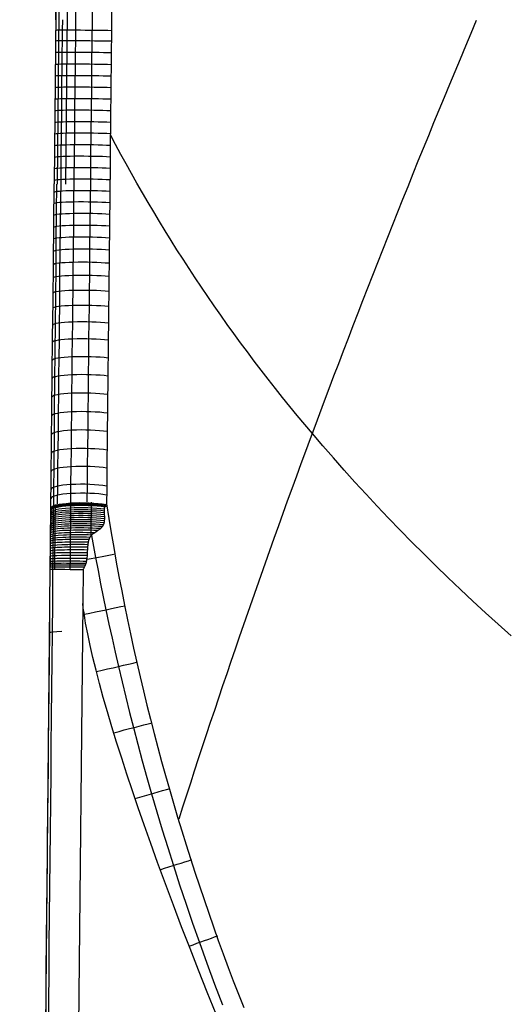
# Model space of a CAD drawing. Extents: x 8195 to 9024, y -2232 to -1505.
# Tile 21 of 42: x 8552 to 8567, y -1822 to -1792. Entities that reach past the tile are written whole.
import ezdxf

# ---------------------------------------------------------------- set-up
doc = ezdxf.new("R2010")
doc.units = 0
doc.layers.add('1', color=7, linetype='CONTINUOUS')

msp = doc.modelspace()

# ---------------------------------------------------------------- linework, layer by layer
at = {"layer": '1', "color": 7}
for p, q in [((8554.634, -1807.31, 27.937), (8554.682, -1807.302, 27.983)), ((8552.024, -1902.941, 28.546), (8552.956, -1809.221, 28.546)), ((8553.956, -1809.231, 27.546), (8553.946, -1810.275, 27.546)), ((8553.946, -1810.275, 27.546), (8553.024, -1902.951, 27.546))]:
    msp.add_line(p, q, dxfattribs=at)
at = {"layer": '1', "color": 7, "extrusion": (0.99995, -0.009952, 4.86689e-08)}
msp.add_lwpolyline([(-1722.13, 28.692), (-1721.594, 28.781), (-1721.069, 28.866), (-1720.556, 28.947), (-1720.055, 29.023), (-1719.565, 29.094), (-1719.086, 29.162), (-1718.618, 29.226), (-1718.161, 29.285), (-1717.714, 29.341), (-1717.279, 29.394), (-1716.854, 29.443), (-1716.439, 29.489), (-1715.639, 29.572), (-1714.879, 29.643), (-1714.157, 29.704), (-1713.468, 29.757), (-1712.807, 29.801), (-1712.171, 29.839), (-1711.553, 29.872), (-1710.949, 29.899), (-1710.351, 29.922), (-1709.756, 29.941), (-1709.156, 29.956), (-1708.546, 29.968), (-1707.92, 29.978), (-1707.273, 29.986)], dxfattribs=at)
at = {"layer": '1', "color": 7, "extrusion": (0.010086, 0.999901, 0.00978)}
msp.add_lwpolyline([(-8572.471, 45.96), (-8572.389, 45.914), (-8572.309, 45.872), (-8572.27, 45.852), (-8572.231, 45.834), (-8572.193, 45.817), (-8572.155, 45.801), (-8572.117, 45.786), (-8572.08, 45.772), (-8572.044, 45.759), (-8572.008, 45.748), (-8571.972, 45.737), (-8571.937, 45.728), (-8571.902, 45.72), (-8571.868, 45.713), (-8571.834, 45.707), (-8571.801, 45.702), (-8571.768, 45.698), (-8571.736, 45.695), (-8571.704, 45.693), (-8571.688, 45.693), (-8571.672, 45.693), (-8571.657, 45.693), (-8571.641, 45.693), (-8571.626, 45.694), (-8571.611, 45.695), (-8571.596, 45.696), (-8571.581, 45.698), (-8571.566, 45.7), (-8571.551, 45.702), (-8571.536, 45.704), (-8571.522, 45.707), (-8571.507, 45.71), (-8571.493, 45.713), (-8571.479, 45.716), (-8571.465, 45.72), (-8571.451, 45.724), (-8571.437, 45.729), (-8571.423, 45.733), (-8571.41, 45.738), (-8571.396, 45.743), (-8571.383, 45.749), (-8571.37, 45.754), (-8571.357, 45.76), (-8571.344, 45.767), (-8571.331, 45.773), (-8571.318, 45.78), (-8571.305, 45.787), (-8571.293, 45.794), (-8571.28, 45.802), (-8571.268, 45.81), (-8571.256, 45.818), (-8571.244, 45.826), (-8571.232, 45.835), (-8571.22, 45.844), (-8571.208, 45.854), (-8571.196, 45.863), (-8571.185, 45.873), (-8571.174, 45.883), (-8571.162, 45.893), (-8571.151, 45.904), (-8571.14, 45.915), (-8571.129, 45.926), (-8571.118, 45.938), (-8571.097, 45.962), (-8571.076, 45.987), (-8571.056, 46.013), (-8571.036, 46.04), (-8571.016, 46.068), (-8570.998, 46.098), (-8570.979, 46.128), (-8570.961, 46.16), (-8570.943, 46.192), (-8570.926, 46.226), (-8570.91, 46.261), (-8570.893, 46.297), (-8570.878, 46.334), (-8570.862, 46.373), (-8570.848, 46.412), (-8570.833, 46.452), (-8570.819, 46.494), (-8570.793, 46.581), (-8570.768, 46.671)], dxfattribs=at)
at = {"layer": '1', "color": 7, "extrusion": (-1.06955e-07, 1, 2.3272e-07)}
msp.add_lwpolyline([(-8613.384, 55.144), (-8612.852, 55.109), (-8612.322, 55.071), (-8611.794, 55.03), (-8611.266, 54.987), (-8610.739, 54.941), (-8610.214, 54.893), (-8609.69, 54.842), (-8609.167, 54.789), (-8608.645, 54.732), (-8608.124, 54.673), (-8607.604, 54.612), (-8607.086, 54.548), (-8606.569, 54.481), (-8606.052, 54.412), (-8605.537, 54.34), (-8605.024, 54.265), (-8604.511, 54.188), (-8604, 54.108), (-8603.489, 54.026), (-8602.98, 53.94), (-8602.472, 53.853), (-8601.965, 53.762), (-8601.46, 53.669), (-8600.955, 53.574), (-8600.452, 53.475), (-8599.95, 53.374), (-8599.449, 53.271), (-8598.949, 53.165), (-8598.45, 53.056), (-8597.952, 52.944), (-8597.456, 52.83), (-8596.961, 52.714), (-8596.467, 52.594), (-8595.974, 52.472), (-8595.482, 52.348), (-8594.992, 52.221), (-8594.502, 52.091), (-8594.014, 51.958), (-8593.527, 51.823), (-8593.041, 51.686), (-8592.556, 51.545), (-8592.073, 51.402), (-8591.59, 51.257), (-8591.109, 51.109), (-8590.629, 50.958), (-8590.15, 50.804), (-8589.672, 50.648), (-8589.195, 50.489), (-8588.72, 50.328), (-8588.245, 50.164), (-8587.772, 49.997), (-8587.3, 49.828), (-8586.829, 49.656), (-8586.36, 49.482), (-8585.891, 49.305), (-8585.424, 49.125), (-8584.958, 48.943), (-8584.493, 48.758), (-8584.029, 48.57), (-8583.566, 48.38), (-8583.105, 48.187), (-8582.644, 47.991), (-8582.185, 47.793), (-8581.727, 47.592), (-8581.27, 47.389), (-8580.814, 47.183), (-8580.36, 46.974), (-8579.906, 46.763), (-8579.454, 46.549), (-8579.003, 46.332), (-8578.553, 46.113), (-8578.104, 45.891), (-8577.657, 45.667), (-8577.21, 45.44), (-8576.765, 45.21), (-8576.321, 44.978), (-8575.878, 44.743), (-8575.436, 44.505), (-8574.995, 44.265), (-8574.556, 44.022), (-8574.117, 43.777), (-8573.68, 43.529), (-8573.244, 43.278), (-8572.809, 43.025), (-8572.376, 42.769), (-8571.943, 42.51), (-8571.512, 42.249), (-8571.082, 41.985), (-8570.653, 41.719), (-8570.225, 41.45), (-8569.798, 41.178), (-8569.372, 40.903), (-8568.948, 40.626), (-8568.525, 40.347), (-8568.103, 40.065), (-8567.682, 39.78), (-8567.262, 39.492), (-8566.843, 39.202), (-8566.426, 38.909), (-8566.01, 38.614), (-8565.595, 38.316), (-8565.181, 38.015), (-8564.768, 37.712), (-8564.356, 37.406), (-8563.946, 37.098), (-8563.536, 36.786), (-8563.128, 36.473), (-8562.721, 36.156), (-8562.316, 35.837), (-8561.911, 35.515), (-8561.507, 35.191), (-8561.105, 34.864), (-8560.704, 34.535), (-8560.304, 34.202), (-8559.905, 33.868), (-8559.507, 33.53), (-8559.111, 33.19), (-8558.715, 32.847), (-8558.321, 32.502), (-8557.928, 32.154), (-8557.536, 31.804), (-8557.146, 31.45), (-8556.756, 31.094), (-8556.368, 30.736), (-8555.98, 30.375), (-8555.594, 30.011), (-8555.209, 29.645), (-8554.826, 29.276)], dxfattribs=at)
at = {"layer": '1', "color": 7, "extrusion": (0.999926, -0.01052, -0.00614)}
msp.add_lwpolyline([(-1707.411, 92.852), (-1708.269, 92.852), (-1709.126, 92.854), (-1709.982, 92.858), (-1710.837, 92.866), (-1711.693, 92.876), (-1712.547, 92.889), (-1713.401, 92.904), (-1714.255, 92.923), (-1715.107, 92.944), (-1715.96, 92.967), (-1716.811, 92.994), (-1717.663, 93.023), (-1718.513, 93.055), (-1719.363, 93.089), (-1720.213, 93.127), (-1721.061, 93.167), (-1721.91, 93.209), (-1722.758, 93.255), (-1723.605, 93.303), (-1724.451, 93.354), (-1725.297, 93.407), (-1726.143, 93.464), (-1726.988, 93.523), (-1727.832, 93.584), (-1728.676, 93.649), (-1729.519, 93.716), (-1730.362, 93.786), (-1731.204, 93.858), (-1732.045, 93.934), (-1732.886, 94.012), (-1733.727, 94.092), (-1734.566, 94.176), (-1735.406, 94.262), (-1736.244, 94.351), (-1737.082, 94.442), (-1737.92, 94.537), (-1738.757, 94.634), (-1739.593, 94.733), (-1740.429, 94.836), (-1741.264, 94.941), (-1742.099, 95.049), (-1742.933, 95.159), (-1743.767, 95.273), (-1744.6, 95.388), (-1745.432, 95.507), (-1746.264, 95.629), (-1747.095, 95.753), (-1747.926, 95.88), (-1748.756, 96.009), (-1749.586, 96.141), (-1750.415, 96.276), (-1751.243, 96.414), (-1752.071, 96.555), (-1752.899, 96.698), (-1753.725, 96.844), (-1754.552, 96.992), (-1755.377, 97.143), (-1756.202, 97.297), (-1757.027, 97.454), (-1757.851, 97.614), (-1758.674, 97.776), (-1759.497, 97.941), (-1760.319, 98.108), (-1761.141, 98.278), (-1761.962, 98.451), (-1762.782, 98.627), (-1763.602, 98.805), (-1764.422, 98.987), (-1765.241, 99.17), (-1766.059, 99.357), (-1766.876, 99.546), (-1767.694, 99.738), (-1768.51, 99.933), (-1769.326, 100.13), (-1770.142, 100.331), (-1770.956, 100.533), (-1771.771, 100.739), (-1772.584, 100.947), (-1773.398, 101.158), (-1774.21, 101.372), (-1775.022, 101.588), (-1775.834, 101.807), (-1776.644, 102.029), (-1777.455, 102.254), (-1778.265, 102.481), (-1779.074, 102.711), (-1779.882, 102.944), (-1780.69, 103.179), (-1781.498, 103.417), (-1782.305, 103.658), (-1783.111, 103.902), (-1783.917, 104.148), (-1784.722, 104.397), (-1785.527, 104.649), (-1786.331, 104.903), (-1787.134, 105.16), (-1787.937, 105.42), (-1788.74, 105.683), (-1789.541, 105.948), (-1790.343, 106.216), (-1791.143, 106.487), (-1791.943, 106.76), (-1792.743, 107.036), (-1793.542, 107.315), (-1794.34, 107.597), (-1795.138, 107.881), (-1795.935, 108.168), (-1796.732, 108.458), (-1797.528, 108.75), (-1798.324, 109.045), (-1799.119, 109.343), (-1799.913, 109.644), (-1800.707, 109.947), (-1801.5, 110.253), (-1802.293, 110.562), (-1803.085, 110.873), (-1803.877, 111.187), (-1804.668, 111.504), (-1805.458, 111.824), (-1806.248, 112.146), (-1807.038, 112.471), (-1807.826, 112.799), (-1808.615, 113.129), (-1809.402, 113.462), (-1810.189, 113.798), (-1810.976, 114.136), (-1811.762, 114.478), (-1812.547, 114.822)], dxfattribs=at)
at = {"layer": '1', "color": 7, "extrusion": (0.002605, 0.999923, 0.012093)}
msp.add_lwpolyline([(-8557.728, 60.93), (-8557.78, 61.115), (-8557.83, 61.275), (-8557.854, 61.345), (-8557.877, 61.409), (-8557.899, 61.466), (-8557.91, 61.492), (-8557.921, 61.517), (-8557.932, 61.539), (-8557.943, 61.561), (-8557.953, 61.58), (-8557.963, 61.598), (-8557.968, 61.607), (-8557.973, 61.615), (-8557.978, 61.622), (-8557.983, 61.629), (-8557.988, 61.636), (-8557.993, 61.642), (-8557.998, 61.648), (-8558.003, 61.654), (-8558.005, 61.656), (-8558.007, 61.659), (-8558.01, 61.661), (-8558.012, 61.664), (-8558.014, 61.666), (-8558.017, 61.668), (-8558.019, 61.67), (-8558.021, 61.672), (-8558.024, 61.674), (-8558.026, 61.675), (-8558.028, 61.677), (-8558.03, 61.678), (-8558.033, 61.68), (-8558.035, 61.681), (-8558.037, 61.682), (-8558.038, 61.683), (-8558.039, 61.683), (-8558.041, 61.684), (-8558.042, 61.684), (-8558.043, 61.685), (-8558.044, 61.685), (-8558.045, 61.686), (-8558.046, 61.686), (-8558.047, 61.686), (-8558.048, 61.687), (-8558.049, 61.687), (-8558.05, 61.687), (-8558.052, 61.688), (-8558.053, 61.688), (-8558.054, 61.688), (-8558.055, 61.688), (-8558.056, 61.688), (-8558.057, 61.688), (-8558.058, 61.689), (-8558.059, 61.689), (-8558.06, 61.689), (-8558.061, 61.689), (-8558.062, 61.689), (-8558.063, 61.689), (-8558.064, 61.689), (-8558.065, 61.689), (-8558.066, 61.688), (-8558.067, 61.688), (-8558.069, 61.688), (-8558.07, 61.688), (-8558.071, 61.688), (-8558.072, 61.688), (-8558.073, 61.687), (-8558.074, 61.687)], dxfattribs=at)
at = {"layer": '1', "color": 7, "extrusion": (-1.05569e-06, 1, -4.87725e-06)}
msp.add_lwpolyline([(-8553.418, 40.213), (-8553.821, 40.553), (-8554.225, 40.891), (-8554.63, 41.226), (-8555.036, 41.56), (-8555.443, 41.89), (-8555.851, 42.218), (-8556.26, 42.544), (-8556.67, 42.867), (-8557.081, 43.188), (-8557.493, 43.507), (-8557.906, 43.823), (-8558.319, 44.137), (-8558.734, 44.448), (-8559.15, 44.757), (-8559.567, 45.063), (-8559.984, 45.367), (-8560.403, 45.669), (-8560.823, 45.968), (-8561.243, 46.265), (-8561.665, 46.559), (-8562.087, 46.851), (-8562.511, 47.14), (-8562.935, 47.428), (-8563.361, 47.712), (-8563.787, 47.994), (-8564.215, 48.274), (-8564.643, 48.552), (-8565.072, 48.827), (-8565.503, 49.099), (-8565.934, 49.369), (-8566.366, 49.637), (-8566.799, 49.903), (-8567.234, 50.165), (-8567.669, 50.426), (-8568.105, 50.684), (-8568.542, 50.94), (-8568.98, 51.193), (-8569.419, 51.444), (-8569.859, 51.692), (-8570.3, 51.938), (-8570.742, 52.182), (-8571.185, 52.423), (-8571.629, 52.662), (-8572.074, 52.898), (-8572.52, 53.132), (-8572.966, 53.364), (-8573.414, 53.593), (-8573.863, 53.819), (-8574.313, 54.044), (-8574.763, 54.265), (-8575.215, 54.485), (-8575.668, 54.702), (-8576.121, 54.916), (-8576.576, 55.129), (-8577.032, 55.338), (-8577.488, 55.546), (-8577.946, 55.751), (-8578.404, 55.953), (-8578.863, 56.153), (-8579.324, 56.351), (-8579.785, 56.546), (-8580.248, 56.739), (-8580.711, 56.929), (-8581.175, 57.117), (-8581.641, 57.303), (-8582.107, 57.486), (-8582.574, 57.667), (-8583.042, 57.845), (-8583.511, 58.021), (-8583.981, 58.195), (-8584.453, 58.366), (-8584.925, 58.534), (-8585.398, 58.701), (-8585.872, 58.864), (-8586.347, 59.026), (-8586.823, 59.185), (-8587.3, 59.341), (-8587.777, 59.496), (-8588.256, 59.647), (-8588.736, 59.797), (-8589.217, 59.944), (-8589.699, 60.088), (-8590.182, 60.23), (-8590.665, 60.37), (-8591.15, 60.507), (-8591.636, 60.642), (-8592.122, 60.774), (-8592.61, 60.904), (-8593.099, 61.032), (-8593.588, 61.157), (-8594.079, 61.28), (-8594.57, 61.4), (-8595.063, 61.518), (-8595.556, 61.633), (-8596.05, 61.747), (-8596.546, 61.857), (-8597.042, 61.965), (-8597.539, 62.071), (-8598.038, 62.175), (-8598.537, 62.276), (-8599.037, 62.374), (-8599.539, 62.47), (-8600.041, 62.564), (-8600.544, 62.655), (-8601.048, 62.744), (-8601.553, 62.831), (-8602.059, 62.915), (-8602.566, 62.997), (-8603.074, 63.076), (-8603.583, 63.153), (-8604.093, 63.227), (-8604.604, 63.299), (-8605.116, 63.369), (-8605.629, 63.436), (-8606.143, 63.501), (-8606.657, 63.563), (-8607.173, 63.623), (-8607.69, 63.68), (-8608.208, 63.735), (-8608.726, 63.788), (-8609.246, 63.838), (-8609.767, 63.886), (-8610.288, 63.931), (-8610.811, 63.974), (-8611.334, 64.015), (-8611.859, 64.053), (-8612.384, 64.089), (-8612.911, 64.122)], dxfattribs=at)
at = {"layer": '1', "color": 7, "extrusion": (0.839002, 0.02796, 0.54341)}
msp.add_lwpolyline([(-2189.27, -4557.684), (-2188.446, -4557.989), (-2187.621, -4558.292), (-2186.796, -4558.592), (-2185.971, -4558.89), (-2185.146, -4559.186), (-2184.32, -4559.48), (-2183.495, -4559.771), (-2182.669, -4560.06), (-2181.842, -4560.347), (-2181.016, -4560.632), (-2180.189, -4560.914), (-2179.362, -4561.194), (-2178.535, -4561.472), (-2177.708, -4561.747), (-2176.88, -4562.02), (-2176.052, -4562.291), (-2175.224, -4562.56), (-2174.395, -4562.826), (-2173.567, -4563.09), (-2172.738, -4563.352), (-2171.909, -4563.611), (-2171.079, -4563.869), (-2170.25, -4564.124), (-2169.42, -4564.376), (-2168.59, -4564.627), (-2167.76, -4564.875), (-2166.929, -4565.121), (-2166.098, -4565.364), (-2165.267, -4565.605), (-2164.436, -4565.844), (-2163.604, -4566.081), (-2162.773, -4566.316), (-2161.941, -4566.548), (-2161.109, -4566.778), (-2160.276, -4567.005), (-2159.443, -4567.231), (-2158.61, -4567.454), (-2157.777, -4567.675), (-2156.944, -4567.893), (-2156.11, -4568.109), (-2155.276, -4568.323), (-2154.442, -4568.535), (-2153.608, -4568.745), (-2152.773, -4568.952), (-2151.938, -4569.157), (-2151.103, -4569.359), (-2150.268, -4569.56), (-2149.432, -4569.758), (-2148.596, -4569.953), (-2147.76, -4570.147), (-2146.924, -4570.338), (-2146.087, -4570.527), (-2145.251, -4570.714), (-2144.414, -4570.898), (-2143.576, -4571.08), (-2142.739, -4571.26), (-2141.901, -4571.438), (-2141.063, -4571.613), (-2140.225, -4571.786), (-2139.387, -4571.957), (-2138.548, -4572.125), (-2137.709, -4572.292), (-2136.87, -4572.456), (-2136.03, -4572.617), (-2135.191, -4572.777), (-2134.351, -4572.934), (-2133.511, -4573.089), (-2132.67, -4573.241), (-2131.83, -4573.391), (-2130.989, -4573.539), (-2130.148, -4573.685), (-2129.306, -4573.829), (-2128.465, -4573.97), (-2127.623, -4574.109), (-2126.781, -4574.245), (-2125.939, -4574.38), (-2125.096, -4574.512), (-2124.253, -4574.642), (-2123.41, -4574.769), (-2122.567, -4574.894), (-2121.724, -4575.017), (-2120.88, -4575.138), (-2120.036, -4575.256), (-2119.192, -4575.373), (-2118.347, -4575.486), (-2117.503, -4575.598), (-2116.658, -4575.707), (-2115.813, -4575.814), (-2114.967, -4575.919), (-2114.122, -4576.022), (-2113.276, -4576.122), (-2112.43, -4576.22), (-2111.583, -4576.316), (-2110.737, -4576.409), (-2109.89, -4576.5), (-2109.043, -4576.589), (-2108.195, -4576.676), (-2107.348, -4576.76), (-2106.5, -4576.842), (-2105.652, -4576.922), (-2104.804, -4576.999), (-2103.955, -4577.074), (-2103.106, -4577.147), (-2102.257, -4577.218), (-2101.408, -4577.286), (-2100.559, -4577.352), (-2099.709, -4577.416), (-2098.859, -4577.478), (-2098.009, -4577.537), (-2097.159, -4577.594), (-2096.308, -4577.649), (-2095.457, -4577.701), (-2094.606, -4577.751), (-2093.754, -4577.799), (-2092.903, -4577.845), (-2092.051, -4577.888), (-2091.199, -4577.929), (-2090.346, -4577.968), (-2089.494, -4578.004), (-2088.641, -4578.039), (-2087.788, -4578.071), (-2086.935, -4578.1), (-2086.081, -4578.128), (-2085.227, -4578.153), (-2084.373, -4578.176), (-2083.519, -4578.196), (-2082.665, -4578.215), (-2081.81, -4578.231)], dxfattribs=at)
at = {"layer": '1', "color": 7, "extrusion": (0.00982, 0.984913, 0.172773)}
msp.add_lwpolyline([(-8570.57, 325.771), (-8570.594, 325.681), (-8570.62, 325.595), (-8570.634, 325.554), (-8570.648, 325.513), (-8570.662, 325.474), (-8570.677, 325.436), (-8570.693, 325.399), (-8570.709, 325.363), (-8570.726, 325.328), (-8570.742, 325.295), (-8570.76, 325.262), (-8570.778, 325.231), (-8570.796, 325.2), (-8570.815, 325.171), (-8570.834, 325.143), (-8570.854, 325.116), (-8570.874, 325.09), (-8570.895, 325.065), (-8570.916, 325.041), (-8570.938, 325.018), (-8570.949, 325.007), (-8570.96, 324.996), (-8570.971, 324.986), (-8570.982, 324.976), (-8570.994, 324.966), (-8571.005, 324.956), (-8571.017, 324.947), (-8571.029, 324.938), (-8571.041, 324.929), (-8571.053, 324.921), (-8571.065, 324.913), (-8571.077, 324.905), (-8571.089, 324.897), (-8571.102, 324.89), (-8571.114, 324.882), (-8571.127, 324.876), (-8571.14, 324.869), (-8571.153, 324.863), (-8571.166, 324.857), (-8571.179, 324.851), (-8571.192, 324.845), (-8571.206, 324.84), (-8571.219, 324.835), (-8571.233, 324.831), (-8571.247, 324.826), (-8571.261, 324.822), (-8571.275, 324.818), (-8571.289, 324.815), (-8571.303, 324.811), (-8571.317, 324.808), (-8571.332, 324.806), (-8571.346, 324.803), (-8571.361, 324.801), (-8571.376, 324.799), (-8571.391, 324.797), (-8571.406, 324.796), (-8571.421, 324.795), (-8571.436, 324.794), (-8571.452, 324.794), (-8571.467, 324.793), (-8571.499, 324.794), (-8571.53, 324.795), (-8571.563, 324.797), (-8571.595, 324.801), (-8571.629, 324.806), (-8571.662, 324.811), (-8571.696, 324.818), (-8571.731, 324.826), (-8571.766, 324.835), (-8571.802, 324.845), (-8571.838, 324.857), (-8571.874, 324.869), (-8571.911, 324.882), (-8571.949, 324.897), (-8571.986, 324.912), (-8572.025, 324.929), (-8572.064, 324.947), (-8572.103, 324.966), (-8572.183, 325.007), (-8572.265, 325.052)], dxfattribs=at)
at = {"layer": '1', "color": 7}
for points in [[(8556.229, -1818.167), (8556.021, -1817.59), (8555.82, -1817.022), (8555.637, -1816.497), (8555.462, -1815.981), (8555.293, -1815.476), (8555.132, -1814.982), (8554.979, -1814.5), (8554.835, -1814.031), (8554.7, -1813.577), (8554.573, -1813.138), (8554.457, -1812.714), (8554.351, -1812.308), (8554.255, -1811.919), (8554.169, -1811.549), (8554.096, -1811.199), (8554.034, -1810.869), (8554.007, -1810.712), (8553.984, -1810.561), (8553.963, -1810.415), (8553.946, -1810.275)], [(8558.012, -1822.784), (8557.743, -1822.117), (8557.477, -1821.45), (8557.216, -1820.784), (8556.96, -1820.122), (8556.71, -1819.464), (8556.466, -1818.812), (8556.229, -1818.167)]]:
    msp.add_lwpolyline(points, dxfattribs=at)
for points in [[(8553.18, -1807.236, 28.096), (8553.186, -1806.696, 28.189), (8553.191, -1806.149, 28.279), (8553.197, -1805.601, 28.365), (8553.203, -1805.037, 28.45), (8553.209, -1804.471, 28.532), (8553.215, -1803.906, 28.609), (8553.221, -1803.339, 28.683), (8553.226, -1802.79, 28.751), (8553.232, -1802.241, 28.815), (8553.237, -1801.728, 28.871), (8553.243, -1801.215, 28.925), (8553.247, -1800.758, 28.97), (8553.252, -1800.3, 29.012), (8553.261, -1799.498, 29.081), (8553.268, -1798.763, 29.137), (8553.276, -1798.053, 29.185), (8553.283, -1797.353, 29.226), (8553.29, -1796.654, 29.263), (8553.298, -1795.95, 29.293), (8553.305, -1795.246, 29.319), (8553.313, -1794.543, 29.339), (8553.32, -1793.836, 29.354), (8553.331, -1792.8, 29.369), (8553.334, -1792.479, 29.372)], [(8553.581, -1807.186, 27.788), (8553.587, -1806.648, 27.88), (8553.592, -1806.103, 27.97), (8553.598, -1805.557, 28.056), (8553.604, -1804.995, 28.141), (8553.61, -1804.432, 28.223), (8553.616, -1803.868, 28.3), (8553.622, -1803.304, 28.374), (8553.628, -1802.757, 28.441), (8553.634, -1802.209, 28.505), (8553.639, -1801.698, 28.562), (8553.645, -1801.187, 28.615), (8553.649, -1800.732, 28.66), (8553.654, -1800.276, 28.702), (8553.663, -1799.477, 28.771), (8553.671, -1798.745, 28.827), (8553.678, -1798.037, 28.875), (8553.686, -1797.339, 28.917), (8553.693, -1796.643, 28.953), (8553.701, -1795.942, 28.984), (8553.708, -1795.24, 29.01), (8553.716, -1794.539, 29.03), (8553.724, -1793.834, 29.046), (8553.734, -1792.801, 29.061), (8553.738, -1792.481, 29.064)], [(8554.084, -1807.178, 27.713), (8554.089, -1806.641, 27.805), (8554.095, -1806.096, 27.895), (8554.101, -1805.551, 27.982), (8554.107, -1804.989, 28.067), (8554.113, -1804.426, 28.148), (8554.119, -1803.863, 28.226), (8554.125, -1803.299, 28.3), (8554.131, -1802.753, 28.367), (8554.136, -1802.206, 28.432), (8554.142, -1801.696, 28.488), (8554.147, -1801.185, 28.542), (8554.152, -1800.73, 28.587), (8554.157, -1800.274, 28.629), (8554.166, -1799.476, 28.698), (8554.174, -1798.744, 28.754), (8554.181, -1798.038, 28.803), (8554.189, -1797.34, 28.845), (8554.196, -1796.644, 28.881), (8554.204, -1795.944, 28.912), (8554.212, -1795.243, 28.938), (8554.219, -1794.543, 28.959), (8554.227, -1793.838, 28.975), (8554.234, -1793.126, 28.986), (8554.241, -1792.485, 28.993)], [(8567.009, -1811.259, 37.511), (8566.613, -1810.906, 37.302), (8566.222, -1810.552, 37.094), (8565.836, -1810.197, 36.885), (8565.455, -1809.84, 36.675), (8565.078, -1809.482, 36.466), (8564.707, -1809.122, 36.256), (8564.34, -1808.762, 36.046), (8563.979, -1808.4, 35.836), (8563.622, -1808.037, 35.626), (8563.27, -1807.673, 35.416), (8562.923, -1807.307, 35.206), (8562.581, -1806.941, 34.997), (8562.244, -1806.573, 34.787), (8561.911, -1806.204, 34.578), (8561.584, -1805.834, 34.369), (8561.261, -1805.463, 34.16), (8560.944, -1805.091, 33.951), (8560.714, -1804.817, 33.799), (8560.486, -1804.543, 33.646), (8560.261, -1804.268, 33.494), (8560.039, -1803.992, 33.342), (8559.819, -1803.716, 33.19), (8559.602, -1803.439, 33.039), (8559.387, -1803.161, 32.887), (8559.175, -1802.883, 32.736), (8558.965, -1802.604, 32.586), (8558.758, -1802.325, 32.435), (8558.553, -1802.045, 32.285), (8558.351, -1801.764, 32.135), (8558.151, -1801.482, 31.985), (8557.953, -1801.2, 31.836), (8557.758, -1800.917, 31.687), (8557.566, -1800.634, 31.538), (8557.375, -1800.349, 31.389), (8557.187, -1800.064, 31.241), (8557.002, -1799.778, 31.093), (8556.818, -1799.492, 30.945), (8556.637, -1799.204, 30.797), (8556.458, -1798.916, 30.65), (8556.282, -1798.627, 30.503), (8556.108, -1798.338, 30.357), (8555.936, -1798.047, 30.21), (8555.766, -1797.756, 30.064), (8555.598, -1797.464, 29.918), (8555.433, -1797.171, 29.773), (8555.269, -1796.877, 29.628), (8555.108, -1796.583, 29.483), (8554.949, -1796.287, 29.338), (8554.792, -1795.991, 29.194)], [(8552.854, -1819.592, 40.257), (8552.861, -1818.875, 40.2), (8552.868, -1818.157, 40.145), (8552.875, -1817.437, 40.093), (8552.883, -1816.714, 40.043), (8552.89, -1815.988, 39.996), (8552.897, -1815.255, 39.951), (8552.905, -1814.517, 39.908), (8552.912, -1813.772, 39.868), (8552.921, -1812.905, 39.824), (8552.929, -1812.025, 39.783), (8552.938, -1811.131, 39.745), (8552.947, -1810.222, 39.709), (8552.957, -1809.294, 39.676), (8552.966, -1808.348, 39.646), (8552.976, -1807.381, 39.618), (8552.985, -1806.392, 39.592), (8552.995, -1805.379, 39.569), (8553.006, -1804.341, 39.548), (8553.016, -1803.275, 39.529), (8553.027, -1802.18, 39.512), (8553.039, -1801.056, 39.498), (8553.05, -1799.899, 39.485), (8553.062, -1798.709, 39.474), (8553.074, -1797.483, 39.464)], [(8552.901, -1823.262, 40.988), (8552.909, -1822.398, 40.906), (8552.918, -1821.533, 40.827), (8552.926, -1820.668, 40.751), (8552.935, -1819.803, 40.678), (8552.944, -1818.938, 40.608), (8552.952, -1818.072, 40.541), (8552.961, -1817.206, 40.477), (8552.969, -1816.34, 40.416), (8552.978, -1815.474, 40.358), (8552.987, -1814.607, 40.303), (8552.995, -1813.74, 40.251), (8553.004, -1812.874, 40.203), (8553.012, -1812.006, 40.157), (8553.021, -1811.139, 40.114), (8553.029, -1810.287, 40.075), (8553.038, -1809.434, 40.039), (8553.046, -1808.581, 40.006), (8553.055, -1807.728, 39.976), (8553.063, -1806.875, 39.949), (8553.072, -1806.022, 39.925), (8553.08, -1805.169, 39.904), (8553.089, -1804.316, 39.886), (8553.097, -1803.462, 39.871), (8553.106, -1802.609, 39.859), (8553.114, -1801.756, 39.85), (8553.123, -1800.902, 39.844), (8553.131, -1800.049, 39.841), (8553.14, -1799.196, 39.841), (8553.149, -1798.342, 39.844), (8553.157, -1797.489, 39.85)], [(8554.396, -1808.05, 27.709), (8554.436, -1808.023, 27.729), (8554.456, -1808.01, 27.739), (8554.474, -1807.996, 27.749), (8554.492, -1807.982, 27.759), (8554.5, -1807.975, 27.763), (8554.508, -1807.967, 27.768), (8554.516, -1807.96, 27.772), (8554.524, -1807.953, 27.777), (8554.531, -1807.945, 27.781), (8554.538, -1807.937, 27.785), (8554.542, -1807.933, 27.787), (8554.545, -1807.928, 27.79), (8554.549, -1807.923, 27.792), (8554.553, -1807.919, 27.794), (8554.556, -1807.914, 27.797), (8554.559, -1807.909, 27.799), (8554.562, -1807.904, 27.801), (8554.566, -1807.899, 27.803), (8554.568, -1807.894, 27.805), (8554.571, -1807.889, 27.807), (8554.574, -1807.884, 27.809), (8554.577, -1807.879, 27.811), (8554.579, -1807.874, 27.813), (8554.582, -1807.869, 27.815), (8554.584, -1807.864, 27.817), (8554.586, -1807.858, 27.818), (8554.588, -1807.853, 27.82), (8554.59, -1807.848, 27.822), (8554.592, -1807.843, 27.824), (8554.594, -1807.837, 27.825), (8554.597, -1807.826, 27.828), (8554.6, -1807.815, 27.832), (8554.603, -1807.804, 27.835), (8554.605, -1807.793, 27.837), (8554.607, -1807.782, 27.84), (8554.609, -1807.771, 27.843), (8554.61, -1807.759, 27.846), (8554.611, -1807.748, 27.848), (8554.612, -1807.736, 27.851), (8554.613, -1807.724, 27.853), (8554.614, -1807.701, 27.858), (8554.614, -1807.677, 27.862), (8554.614, -1807.653, 27.866), (8554.608, -1807.533, 27.887), (8554.606, -1807.486, 27.896), (8554.606, -1807.462, 27.901), (8554.606, -1807.439, 27.906), (8554.607, -1807.427, 27.909), (8554.608, -1807.416, 27.912), (8554.608, -1807.405, 27.914), (8554.61, -1807.393, 27.917), (8554.611, -1807.382, 27.921), (8554.612, -1807.371, 27.924), (8554.614, -1807.36, 27.927), (8554.616, -1807.35, 27.93), (8554.619, -1807.339, 27.934), (8554.622, -1807.328, 27.938), (8554.623, -1807.323, 27.94), (8554.625, -1807.318, 27.942), (8554.627, -1807.313, 27.944), (8554.628, -1807.308, 27.946), (8554.63, -1807.303, 27.948), (8554.632, -1807.298, 27.95), (8554.634, -1807.293, 27.952), (8554.636, -1807.288, 27.954), (8554.639, -1807.283, 27.956), (8554.641, -1807.278, 27.959), (8554.644, -1807.273, 27.961), (8554.646, -1807.268, 27.963), (8554.649, -1807.263, 27.966), (8554.652, -1807.259, 27.968), (8554.655, -1807.254, 27.971), (8554.658, -1807.25, 27.973), (8554.661, -1807.245, 27.976), (8554.664, -1807.24, 27.978), (8554.668, -1807.236, 27.981), (8554.671, -1807.232, 27.984)], [(8554.671, -1807.232, 27.984), (8554.741, -1807.677, 27.983), (8554.814, -1808.121, 27.983), (8554.89, -1808.564, 27.983), (8554.969, -1809.007, 27.982), (8555.05, -1809.448, 27.982), (8555.134, -1809.888, 27.981), (8555.221, -1810.327, 27.981), (8555.31, -1810.765, 27.981), (8555.402, -1811.201, 27.98), (8555.497, -1811.637, 27.98), (8555.594, -1812.072, 27.98), (8555.694, -1812.505, 27.979), (8555.797, -1812.938, 27.979), (8555.902, -1813.369, 27.978), (8556.01, -1813.8, 27.978), (8556.12, -1814.229, 27.978), (8556.233, -1814.657, 27.977), (8556.349, -1815.084, 27.977), (8556.467, -1815.51, 27.976), (8556.587, -1815.935, 27.976), (8556.71, -1816.359, 27.975), (8556.836, -1816.782, 27.975), (8556.964, -1817.204, 27.975), (8557.095, -1817.625, 27.974), (8557.228, -1818.044, 27.974), (8557.363, -1818.463, 27.973), (8557.501, -1818.88, 27.973), (8557.642, -1819.297, 27.973), (8557.785, -1819.712, 27.972), (8557.93, -1820.126, 27.972), (8558.078, -1820.539, 27.971), (8558.228, -1820.951, 27.971), (8558.38, -1821.362, 27.97), (8558.535, -1821.772, 27.97), (8558.692, -1822.181, 27.969), (8558.851, -1822.589, 27.969)], [(8553.956, -1809.231, 27.546), (8553.967, -1809.216, 27.549), (8553.977, -1809.2, 27.551), (8553.987, -1809.184, 27.553), (8553.996, -1809.168, 27.555), (8554.004, -1809.152, 27.557), (8554.012, -1809.136, 27.558), (8554.02, -1809.12, 27.56), (8554.027, -1809.104, 27.561), (8554.033, -1809.087, 27.562), (8554.04, -1809.07, 27.563), (8554.045, -1809.054, 27.564), (8554.051, -1809.037, 27.565), (8554.055, -1809.02, 27.565), (8554.06, -1809.003, 27.566), (8554.064, -1808.986, 27.566), (8554.068, -1808.969, 27.567), (8554.071, -1808.952, 27.567), (8554.074, -1808.934, 27.567), (8554.08, -1808.9, 27.568), (8554.084, -1808.865, 27.568), (8554.088, -1808.831, 27.567), (8554.093, -1808.761, 27.567), (8554.102, -1808.559, 27.566), (8554.104, -1808.527, 27.566), (8554.106, -1808.495, 27.567), (8554.11, -1808.464, 27.569), (8554.112, -1808.448, 27.569), (8554.114, -1808.433, 27.57), (8554.116, -1808.418, 27.571), (8554.118, -1808.403, 27.573), (8554.121, -1808.389, 27.574), (8554.124, -1808.374, 27.576), (8554.128, -1808.36, 27.577), (8554.132, -1808.346, 27.579), (8554.136, -1808.333, 27.581), (8554.14, -1808.319, 27.583), (8554.145, -1808.306, 27.586), (8554.148, -1808.299, 27.587), (8554.15, -1808.293, 27.588), (8554.153, -1808.287, 27.59), (8554.156, -1808.28, 27.591), (8554.159, -1808.274, 27.593), (8554.162, -1808.268, 27.594), (8554.165, -1808.262, 27.596), (8554.168, -1808.256, 27.597), (8554.172, -1808.25, 27.599), (8554.175, -1808.244, 27.601), (8554.179, -1808.238, 27.603), (8554.183, -1808.232, 27.604), (8554.187, -1808.227, 27.606), (8554.191, -1808.221, 27.608), (8554.196, -1808.215, 27.611), (8554.201, -1808.208, 27.613), (8554.206, -1808.202, 27.616), (8554.211, -1808.196, 27.618), (8554.216, -1808.19, 27.621), (8554.222, -1808.184, 27.623), (8554.228, -1808.178, 27.626), (8554.234, -1808.172, 27.629), (8554.246, -1808.161, 27.635), (8554.258, -1808.15, 27.641), (8554.271, -1808.139, 27.647), (8554.284, -1808.129, 27.654), (8554.312, -1808.108, 27.667), (8554.34, -1808.089, 27.681), (8554.396, -1808.05, 27.709)], [(8554.212, -1808.196, 27.617), (8554.336, -1808.873, 27.616), (8554.412, -1809.271, 27.616), (8554.49, -1809.67, 27.616), (8554.57, -1810.068, 27.616), (8554.652, -1810.465, 27.616), (8554.744, -1810.897, 27.615), (8554.838, -1811.328, 27.615), (8554.934, -1811.759, 27.615), (8555.033, -1812.189, 27.615), (8555.143, -1812.656, 27.615), (8555.256, -1813.123, 27.614), (8555.372, -1813.589, 27.614), (8555.491, -1814.054, 27.614), (8555.624, -1814.56, 27.614), (8555.761, -1815.065, 27.614), (8555.901, -1815.57, 27.613), (8556.044, -1816.073, 27.613), (8556.203, -1816.62, 27.613), (8556.367, -1817.166, 27.613), (8556.535, -1817.711, 27.612), (8556.707, -1818.254, 27.612), (8556.899, -1818.844, 27.612), (8557.095, -1819.432, 27.612), (8557.295, -1820.018, 27.611), (8557.501, -1820.603, 27.611), (8557.73, -1821.237, 27.611), (8557.964, -1821.869, 27.611), (8558.204, -1822.499, 27.61)], [(8552.817, -1823.34, 40.598), (8552.826, -1822.395, 40.506), (8552.835, -1821.456, 40.418), (8552.845, -1820.523, 40.336), (8552.854, -1819.592, 40.257)]]:
    msp.add_polyline3d(points, dxfattribs=at)
at = {"layer": '1', "color": 7, "extrusion": (0.999951, -0.009949, 2.73073e-08)}
msp.add_arc((2122.656, -449026.633, 8570.534), 449082.472, 90.45528976, 90.48928495, dxfattribs=at)
at = {"layer": '1', "color": 7, "extrusion": (-0.99995, 0.009956, 3.5761e-08)}
msp.add_arc((-1714.945, -347990.255, -8570.546), 348037.067, 89.43661271, 89.4796549, dxfattribs=at)
at = {"layer": '1', "color": 7, "extrusion": (-0.99995, 0.009953, 1.09775e-10)}
msp.add_arc((-2142.081, -449026.301, -8570.639), 449082.731, 89.50823976, 89.5422352, dxfattribs=at)
at = {"layer": '1', "color": 7, "extrusion": (0.999948, -0.010066, 0.001505)}
msp.add_arc((2141.648, -444316.655, 8571.132), 444360.683, 90.46244808, 90.49680458, dxfattribs=at)
at = {"layer": '1', "color": 7, "extrusion": (-0.999899, 0.009911, -0.01018)}
msp.add_arc((-1768.661, -351552.005, -8570.935), 351511.004, 89.43336338, 89.47598023, dxfattribs=at)
at = {"layer": '1', "color": 7, "extrusion": (-0.999928, 0.009867, -0.006806)}
msp.add_arc((-1756.519, -353105.807, -8571.509), 353093.459, 89.43781114, 89.48023697, dxfattribs=at)
at = {"layer": '1', "color": 7, "extrusion": (0.999952, -0.009844, 8.10456e-05)}
msp.add_arc((1732.816, -353853.86, 8572.059), 353899.17, 90.51477367, 90.55710286, dxfattribs=at)
at = {"layer": '1', "color": 7, "extrusion": (0.999945, -0.010367, -0.001407)}
msp.add_arc((-1703.521, -45.595, 8572.898), 86.93, 90.12653, 99.89025, dxfattribs=at)
at = {"layer": '1', "color": 7, "extrusion": (-0.839806, 0.447574, -0.307251)}
msp.add_arc((-2478.268, -2652.068, -8007.876), 111.646, 59.23658, 73.68646, dxfattribs=at)
at = {"layer": '1', "color": 7, "extrusion": (0.009952, 0.999892, 0.010771)}
msp.add_arc((-8571.539, 48.374, -1707.169), 1, 225.3333, 359.9885, dxfattribs=at)
at = {"layer": '1', "color": 7, "extrusion": (0.009952, 0.999865, 0.013096)}
msp.add_arc((-8571.539, 52.343, -1707.375), 1, 225.3403, 359.9766, dxfattribs=at)
at = {"layer": '1', "color": 7, "extrusion": (0.009951, 0.999823, 0.015989)}
msp.add_arc((-8571.539, 57.284, -1707.575), 1, 225.3531, 359.9748, dxfattribs=at)
at = {"layer": '1', "color": 7, "extrusion": (0.009951, 0.999767, 0.019135)}
msp.add_arc((-8571.539, 62.658, -1707.745), 1, 225.3692, 359.982, dxfattribs=at)
at = {"layer": '1', "color": 7, "extrusion": (0.00995, 0.999699, 0.022447)}
msp.add_arc((-8571.539, 68.314, -1707.884), 1, 225.3871, 359.9958, dxfattribs=at)
at = {"layer": '1', "color": 7, "extrusion": (0.009949, 0.999615, 0.025906)}
msp.add_arc((-8571.539, 74.224, -1707.993), 1, 225.4061, 0.0146, dxfattribs=at)
at = {"layer": '1', "color": 7, "extrusion": (0.009948, 0.999517, 0.029458)}
msp.add_arc((-8571.539, 80.294, -1708.072), 1, 225.4253, 0.0368, dxfattribs=at)
at = {"layer": '1', "color": 7, "extrusion": (0.009947, 0.999402, 0.033104)}
msp.add_arc((-8571.539, 86.524, -1708.122), 1, 225.4448, 0.0614, dxfattribs=at)
at = {"layer": '1', "color": 7, "extrusion": (0.009946, 0.999272, 0.036834)}
msp.add_arc((-8571.539, 92.899, -1708.142), 1, 225.4642, 0.0874, dxfattribs=at)
at = {"layer": '1', "color": 7, "extrusion": (0.009944, 0.999125, 0.040627)}
msp.add_arc((-8571.539, 99.383, -1708.131), 1, 225.4834, 0.1114, dxfattribs=at)
at = {"layer": '1', "color": 7, "extrusion": (0.009943, 0.998961, 0.04447)}
msp.add_arc((-8571.539, 105.954, -1708.091), 1, 225.5023, 0.1315, dxfattribs=at)
at = {"layer": '1', "color": 7, "extrusion": (0.009941, 0.998781, 0.048358)}
msp.add_arc((-8571.539, 112.602, -1708.02), 1, 225.5209, 0.1477, dxfattribs=at)
at = {"layer": '1', "color": 7, "extrusion": (0.009939, 0.998584, 0.052261)}
msp.add_arc((-8571.539, 119.276, -1707.919), 1, 225.5391, 0.1597, dxfattribs=at)
at = {"layer": '1', "color": 7, "extrusion": (0.009937, 0.99837, 0.056196)}
msp.add_arc((-8571.539, 126.007, -1707.788), 1, 225.557, 0.1673, dxfattribs=at)
at = {"layer": '1', "color": 7, "extrusion": (0.009935, 0.998139, 0.06017)}
msp.add_arc((-8571.539, 132.804, -1707.627), 1, 225.5746, 0.1704, dxfattribs=at)
at = {"layer": '1', "color": 7, "extrusion": (0.009932, 0.99789, 0.064167)}
msp.add_arc((-8571.539, 139.643, -1707.434), 1, 225.5919, 0.1689, dxfattribs=at)
at = {"layer": '1', "color": 7, "extrusion": (0.009929, 0.997619, 0.068244)}
msp.add_arc((-8571.539, 146.618, -1707.208), 1, 225.6092, 0.1623, dxfattribs=at)
at = {"layer": '1', "color": 7, "extrusion": (0.009927, 0.997331, 0.072339)}
msp.add_arc((-8571.539, 153.627, -1706.95), 1, 225.6262, 0.1503, dxfattribs=at)
at = {"layer": '1', "color": 7, "extrusion": (0.009923, 0.997013, 0.0766)}
msp.add_arc((-8571.539, 160.92, -1706.649), 1, 225.6435, 0.1301, dxfattribs=at)
at = {"layer": '1', "color": 7, "extrusion": (0.00992, 0.996675, 0.080876)}
msp.add_arc((-8571.539, 168.239, -1706.314), 1, 225.6605, 0.1026, dxfattribs=at)
at = {"layer": '1', "color": 7, "extrusion": (0.009916, 0.996284, 0.085561)}
msp.add_arc((-8571.539, 176.26, -1705.91), 1, 225.6789, 0.0659, dxfattribs=at)
at = {"layer": '1', "color": 7, "extrusion": (0.009912, 0.995869, 0.090259)}
msp.add_arc((-8571.539, 184.305, -1705.465), 1, 225.697, 0.0244, dxfattribs=at)
at = {"layer": '1', "color": 7, "extrusion": (0.009907, 0.995367, 0.095637)}
msp.add_arc((-8571.539, 193.515, -1704.907), 1, 225.7173, 359.9729, dxfattribs=at)
at = {"layer": '1', "color": 7, "extrusion": (0.009902, 0.994834, 0.101027)}
msp.add_arc((-8571.539, 202.748, -1704.297), 1, 225.7374, 359.9184, dxfattribs=at)
at = {"layer": '1', "color": 7, "extrusion": (0.009895, 0.9942, 0.107093)}
msp.add_arc((-8571.539, 213.141, -1703.548), 1, 225.7596, 359.8559, dxfattribs=at)
at = {"layer": '1', "color": 7, "extrusion": (0.009889, 0.993526, 0.11317)}
msp.add_arc((-8571.539, 223.554, -1702.733), 1, 225.7815, 359.7948, dxfattribs=at)
at = {"layer": '1', "color": 7, "extrusion": (0.009881, 0.992761, 0.119696)}
msp.add_arc((-8571.539, 234.738, -1701.784), 1, 225.8047, 359.734, dxfattribs=at)
at = {"layer": '1', "color": 7, "extrusion": (0.009873, 0.991952, 0.126227)}
msp.add_arc((-8571.539, 245.935, -1700.76), 1, 225.8277, 359.6826, dxfattribs=at)
at = {"layer": '1', "color": 7, "extrusion": (0.009864, 0.99107, 0.132974)}
msp.add_arc((-8571.539, 257.503, -1699.623), 1, 225.8512, 359.6443, dxfattribs=at)
at = {"layer": '1', "color": 7, "extrusion": (0.009855, 0.990142, 0.139721)}
msp.add_arc((-8571.539, 269.076, -1698.405), 1, 225.8745, 359.6263, dxfattribs=at)
at = {"layer": '1', "color": 7, "extrusion": (0.009845, 0.989167, 0.146467)}
msp.add_arc((-8571.539, 280.646, -1697.106), 1, 225.8976, 359.6336, dxfattribs=at)
at = {"layer": '1', "color": 7, "extrusion": (0.009835, 0.988145, 0.153208)}
msp.add_arc((-8571.539, 292.214, -1695.729), 1, 225.9207, 359.6715, dxfattribs=at)
at = {"layer": '1', "color": 7, "extrusion": (0.009825, 0.987109, 0.15975)}
msp.add_arc((-8571.539, 303.44, -1694.315), 1, 225.9429, 359.7423, dxfattribs=at)
at = {"layer": '1', "color": 7, "extrusion": (0.009814, 0.986029, 0.166285)}
msp.add_arc((-8571.539, 314.657, -1692.826), 1, 225.9651, 359.8512, dxfattribs=at)
at = {"layer": '1', "color": 7, "extrusion": (0.009809, 0.98548, 0.16951)}
msp.add_arc((-8571.539, 320.194, -1692.064), 1, 225.976, 359.9204, dxfattribs=at)
at = {"layer": '1', "color": 7, "extrusion": (0.99995, -0.009957, -3.42315e-07)}
msp.add_arc((-1723.923, 40.17, 8570.547), 11.621, 269.7705, 279.0889, dxfattribs=at)
at = {"layer": '1', "color": 7, "extrusion": (0.009822, 0.986806, 0.161612)}
msp.add_arc((-8571.539, 306.63, -1694.926), 1, 228.8089, 0.0489, dxfattribs=at)
at = {"layer": '1', "color": 7, "extrusion": (0.009827, 0.987376, 0.158092)}
msp.add_arc((-8571.539, 300.585, -1696.034), 1, 229.3584, 0.063, dxfattribs=at)
at = {"layer": '1', "color": 7, "extrusion": (0.009839, 0.988493, 0.150944)}
msp.add_arc((-8571.539, 288.306, -1698.219), 1, 230.0931, 0.0869, dxfattribs=at)
at = {"layer": '1', "color": 7, "extrusion": (0.00981, 0.985576, 0.168951)}
msp.add_arc((-8571.539, 319.235, -1692.546), 1, 227.1745, 0.0147, dxfattribs=at)
at = {"layer": '1', "color": 7, "extrusion": (0.009816, 0.986206, 0.16523)}
msp.add_arc((-8571.539, 312.844, -1693.765), 1, 228.0996, 0.0329, dxfattribs=at)
at = {"layer": '1', "color": 7, "extrusion": (0.99995, -0.009953, 2.36962e-11)}
msp.add_arc((-1723.956, 40.1, 8570.677), 12.06, 269.7572, 279.1538, dxfattribs=at)
at = {"layer": '1', "color": 7, "extrusion": (0.99995, -0.009953, -3.30204e-11)}
msp.add_arc((-1723.956, 40.088, 8571.149), 12.462, 269.7629, 279.1873, dxfattribs=at)
at = {"layer": '1', "color": 7, "extrusion": (0.99995, -0.009953, -2.16881e-10)}
msp.add_arc((-1723.725, 38.158, 8571.775), 10.572, 274.042, 279.6261, dxfattribs=at)
at = {"layer": '1', "color": 7, "extrusion": (0.009874, 0.992048, 0.12547)}
msp.add_arc((-8571.539, 244.532, -1705.29), 1, 230.3383, 0.1238, dxfattribs=at)
at = {"layer": '1', "color": 7, "extrusion": (0.009881, 0.99277, 0.119623)}
msp.add_arc((-8571.539, 234.482, -1706.757), 1, 230.3783, 0.1205, dxfattribs=at)
at = {"layer": '1', "color": 7, "extrusion": (0.009858, 0.990423, 0.137715)}
msp.add_arc((-8571.539, 265.576, -1702.03), 1, 230.4749, 0.1157, dxfattribs=at)
at = {"layer": '1', "color": 7, "extrusion": (0.009866, 0.991261, 0.131545)}
msp.add_arc((-8571.539, 254.973, -1703.705), 1, 230.413, 0.1221, dxfattribs=at)
at = {"layer": '1', "color": 7, "extrusion": (0.009849, 0.989504, 0.144166)}
msp.add_arc((-8571.539, 276.662, -1700.209), 1, 230.4071, 0.1043, dxfattribs=at)
at = {"layer": '1', "color": 7, "extrusion": (0.00991, 0.9957, 0.092106)}
msp.add_arc((-8571.541, 187.163, -1712.883), 1.001, 239.1025, 359.9647, dxfattribs=at)
at = {"layer": '1', "color": 7, "extrusion": (0.0099, 0.994643, 0.102893)}
msp.add_arc((-8571.54, 205.716, -1710.634), 1, 232.6649, 0.0714, dxfattribs=at)
at = {"layer": '1', "color": 7, "extrusion": (0.009905, 0.995193, 0.097426)}
msp.add_arc((-8571.54, 196.314, -1711.799), 1.001, 235.0668, 0.0308, dxfattribs=at)
at = {"layer": '1', "color": 7, "extrusion": (0.009888, 0.993434, 0.113982)}
msp.add_arc((-8571.539, 224.783, -1708.118), 1, 230.654, 0.1118, dxfattribs=at)
at = {"layer": '1', "color": 7, "extrusion": (0.009894, 0.994045, 0.108524)}
msp.add_arc((-8571.539, 215.399, -1709.382), 1, 231.3093, 0.0967, dxfattribs=at)
at = {"layer": '1', "color": 7, "extrusion": (0.009928, 0.99746, 0.070538)}
msp.add_arc((-8571.543, 150.056, -1716.789), 1.003, 258.5334, 359.7409, dxfattribs=at)
at = {"layer": '1', "color": 7, "extrusion": (0.009924, 0.997067, 0.07589)}
msp.add_arc((-8571.543, 159.267, -1715.893), 1.004, 255.4873, 359.7557, dxfattribs=at)
at = {"layer": '1', "color": 7, "extrusion": (0.009915, 0.996167, 0.086912)}
msp.add_arc((-8571.542, 178.23, -1713.896), 1.002, 244.5116, 359.8783, dxfattribs=at)
at = {"layer": '1', "color": 7, "extrusion": (0.00992, 0.996637, 0.081343)}
msp.add_arc((-8571.543, 168.65, -1714.931), 1.003, 250.6179, 359.7972, dxfattribs=at)
at = {"layer": '1', "color": 7, "extrusion": (0.009938, 0.998504, 0.05377)}
msp.add_arc((-8571.542, 121.19, -1719.28), 1.003, 261.9957, 359.7179, dxfattribs=at)
at = {"layer": '1', "color": 7, "extrusion": (0.009941, 0.998793, 0.04811)}
msp.add_arc((-8571.542, 111.444, -1720.012), 1.003, 262.2544, 359.7118, dxfattribs=at)
at = {"layer": '1', "color": 7, "extrusion": (0.009935, 0.99818, 0.059485)}
msp.add_arc((-8571.542, 131.03, -1718.485), 1.003, 261.455, 359.7253, dxfattribs=at)
at = {"layer": '1', "color": 7, "extrusion": (0.009931, 0.997818, 0.065271)}
msp.add_arc((-8571.542, 140.99, -1717.623), 1.003, 260.3467, 359.7331, dxfattribs=at)
at = {"layer": '1', "color": 7, "extrusion": (0.009948, 0.999499, 0.030054)}
msp.add_arc((-8571.542, 80.345, -1721.982), 1.003, 262.7331, 359.7074, dxfattribs=at)
at = {"layer": '1', "color": 7, "extrusion": (0.009946, 0.999293, 0.036266)}
msp.add_arc((-8571.542, 91.046, -1721.368), 1.003, 262.505, 359.7056, dxfattribs=at)
at = {"layer": '1', "color": 7, "extrusion": (0.009944, 0.999047, 0.042489)}
msp.add_arc((-8571.542, 101.765, -1720.686), 1.003, 262.3858, 359.7075, dxfattribs=at)
at = {"layer": '1', "color": 7, "extrusion": (0.185706, -0.982605, -6.51054e-12)}
msp.add_arc((8069.148, 29.11, 3366.003), 1.565, 277.6246, 313.4522, dxfattribs=at)
at = {"layer": '1', "color": 7, "extrusion": (0.009952, 0.999941, 0.004449)}
msp.add_arc((-8571.541, 36.22, -1723.807), 1.002, 267.9027, 359.7763, dxfattribs=at)
at = {"layer": '1', "color": 7, "extrusion": (0.009952, 0.999863, 0.013239)}
msp.add_arc((-8571.541, 51.372, -1723.309), 1.002, 264.9849, 359.7384, dxfattribs=at)
at = {"layer": '1', "color": 7, "extrusion": (0.009952, 0.999911, 0.008861)}
msp.add_arc((-8571.541, 43.824, -1723.574), 1.002, 266.232, 359.7549, dxfattribs=at)
at = {"layer": '1', "color": 7, "extrusion": (0.00995, 0.999666, 0.023835)}
msp.add_arc((-8571.542, 69.631, -1722.53), 1.003, 263.2137, 359.7139, dxfattribs=at)
at = {"layer": '1', "color": 7, "extrusion": (0.009951, 0.999796, 0.017592)}
msp.add_arc((-8571.542, 58.873, -1723.012), 1.002, 264.0769, 359.726, dxfattribs=at)
at = {"layer": '1', "color": 7, "extrusion": (-0.009965, -0.99995, 1.25583e-05)}
msp.add_arc((8571.563, 28.528, 1723.905), 1.003, 180.1923, 269.8074, dxfattribs=at)
at = {"layer": '1', "color": 7, "extrusion": (0.206033, -0.978545, -7.45012e-11)}
msp.add_arc((7997.659, 29.064, 3534.16), 1.514, 261.1242, 313.3931, dxfattribs=at)
at = {"layer": '1', "color": 7, "extrusion": (0.009941, 0.998831, -0.047299)}
msp.add_arc((-8571.595, -41.975, -1725.89), 1.055, 2.3983, 49.3662, dxfattribs=at)
at = {"layer": '1', "color": 7, "extrusion": (0.228139, -0.973629, 9.55336e-12)}
msp.add_arc((7915.558, 29.061, 3716.136), 1.51, 260.4488, 313.0022, dxfattribs=at)
at = {"layer": '1', "color": 7, "extrusion": (0.252158, -0.967686, 1.43324e-10)}
msp.add_arc((7821.162, 29.076, 3912.77), 1.526, 263.225, 312.4824, dxfattribs=at)
at = {"layer": '1', "color": 7, "extrusion": (0.278213, -0.960519, 1.51594e-10)}
msp.add_arc((7712.545, 29.094, 4124.775), 1.546, 267.1447, 312.0391, dxfattribs=at)
at = {"layer": '1', "color": 7, "extrusion": (0.306368, -0.951913, 1.53619e-10)}
msp.add_arc((7587.735, 29.107, 4352.324), 1.561, 271.1538, 311.7613, dxfattribs=at)
at = {"layer": '1', "color": 7, "extrusion": (0.336621, -0.94164, 1.70591e-10)}
msp.add_arc((7444.784, 29.113, 4594.986), 1.568, 274.3147, 311.6652, dxfattribs=at)

doc.saveas('drawing.dxf')
